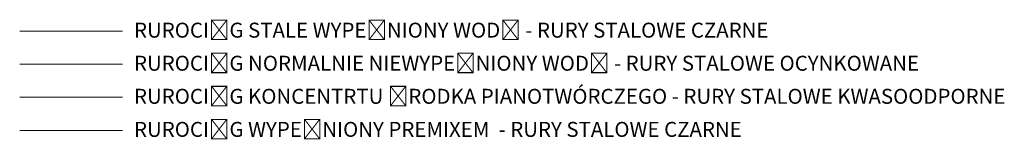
# Model space of a CAD drawing. Header units: centimetres. Extents: x -1589 to 108054, y -205274 to 31709.
# Tile 174 of 256: x 20507 to 27241, y 24393 to 25212. Entities that reach past the tile are written whole.
import ezdxf

# ---------------------------------------------------------------- set-up
doc = ezdxf.new("R2010")
doc.units = ezdxf.units.CM
doc.header["$LTSCALE"] = 0.01
doc.header["$MEASUREMENT"] = 0
doc.layers.add('P-PIPE', color=7, linetype='Continuous', lineweight=9)
doc.layers.add('PLISZKA opisy', color=7, linetype='Continuous', lineweight=9)
doc.styles.add('ROMAN', font='romans.shx', dxfattribs={"width": 0.8})

msp = doc.modelspace()

# ---------------------------------------------------------------- linework, layer by layer
at = {"layer": 'P-PIPE', "color": 5, "true_color": 0x0000ff}
msp.add_line((20506.74436, 25133.40113), (21210.32707, 25133.40113), dxfattribs=at)
at = {"layer": 'P-PIPE', "color": 30, "true_color": 0xff8000}
msp.add_line((20506.74436, 24906.94861), (21210.32707, 24906.94861), dxfattribs=at)
at = {"layer": 'P-PIPE', "color": 1, "true_color": 0xff0000}
msp.add_line((20506.74436, 24680.49609), (21210.32707, 24680.49609), dxfattribs=at)
at = {"layer": 'P-PIPE', "color": 106}
msp.add_line((20506.74436, 24454.04357), (21210.32707, 24454.04357), dxfattribs=at)

# ---------------------------------------------------------------- texts
at = {"layer": 'PLISZKA opisy', "attachment_point": 1, "style": 'ROMAN'}
for s, width, heights, insert, char_height in [('\\pxt19;\\A1;\\fArial|b0|i0|c238|p0;\\W1;RUROCIĄG STALE WYPEŁNIONY WODĄ - RURY STALOWE CZARNE', 5081.7244391, [-126.92771], (21288.69475, 25191.18378), 102.5185388), ('\\pxt19;\\A1;\\fArial|b0|i0|c238|p0;\\W1;RUROCIĄG NORMALNIE NIEWYPEŁNIONY WODĄ - RURY STALOWE OCYNKOWANE', 7157.6947296, [-126.92771], (21288.69475, 24964.73126), 102.5185388), ('\\pxt19;\\A1;\\fArial|b0|i0|c238|p0;\\W1;RUROCIĄG KONCENTRTU ŚRODKA PIANOTWÓRCZEGO - RURY STALOWE KWASOODPORNE', 6758.4709182, [-156.21873], (21288.69475, 24738.27874), 102.51853881), ('\\pxt19;\\A1;\\fArial|b0|i0|c238|p0;\\W1;\\T1.05;RUROCIĄG WYPEŁNIONY PREMIXEM  - RURY STALOWE CZARNE', 4957.743874, [-126.92771], (21288.69475, 24511.82622), 102.5185388)]:
    msp.add_mtext_dynamic_manual_height_columns(s, width=width, gutter_width=10, heights=heights, dxfattribs=dict(at, insert=insert, char_height=char_height))

doc.saveas('drawing.dxf')
